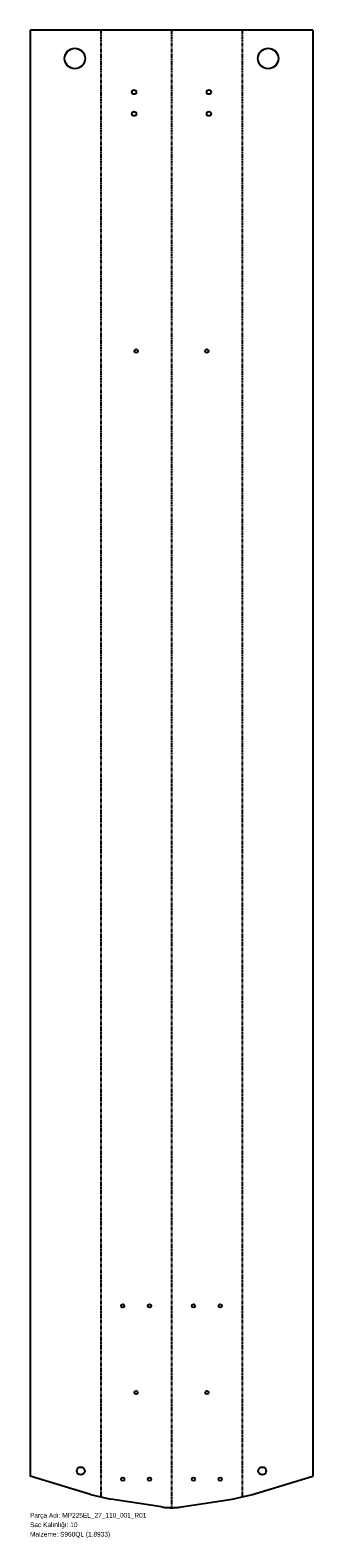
# Model space of a CAD drawing. Header units: millimetres. Extents: x 0 to 717, y -75 to 3754.
import ezdxf

# ---------------------------------------------------------------- set-up
doc = ezdxf.new("R2010")
doc.units = ezdxf.units.MM
for name, pattern in [('SLD-İki-Kısa-Kesik-Çizgili-Uzun-Kesik-Çizgi', [15.748, 8.128, -1.524, 1.524, -1.524, 1.524, -1.524]), ('SLD-Katı', [0]), ('SLD-Sürekli', [0])]:
    doc.linetypes.add(name, pattern=pattern)
doc.layers.add('METIN', color=96, linetype='SLD-Katı')
doc.styles.add('SLDTEXTSTYLE0', font='ARIAL.TTF', dxfattribs={"width": 0.948, "bigfont": 'bigfont'})
doc.styles.add('SLDTEXTSTYLE1', font='ARIAL.TTF', dxfattribs={"width": 0.948})

msp = doc.modelspace()

# ---------------------------------------------------------------- linework, layer by layer
at = {"color": 7, "linetype": 'SLD-Sürekli', "lineweight": 25}
for p, q in [((0.4, 3754.4), (0.4, 81.6)), ((717.3, 3754.4), (0.4, 3754.4)), ((717.3, 3754.4), (717.3, 81.6)), ((153.7, 34.7), (0.4, 81.6)), ((564, 34.7), (717.3, 81.6)), ((153.7, 34.7), (205, 22.8)), ((333.2, 3.2), (205, 22.8)), ((384.5, 3.2), (512.7, 22.8)), ((512.7, 22.8), (564, 34.7))]:
    msp.add_line(p, q, dxfattribs=at)
at = {"color": 7, "linetype": 'SLD-İki-Kısa-Kesik-Çizgili-Uzun-Kesik-Çizgi'}
for p, q in [((179.4, 3754.4), (179.4, 28.8)), ((358.9, 3754.4), (358.9, 1.4)), ((538.4, 3754.4), (538.4, 28.8))]:
    msp.add_line(p, q, dxfattribs=at)
at = {"color": 7, "linetype": 'SLD-Sürekli', "lineweight": 25}
for centre, radius in [((113.7, 3682.4), 26), ((604, 3682.4), 26), ((264.1, 3596.9), 5.5), ((453.6, 3596.9), 5.5), ((264.1, 3541.9), 5.5), ((453.6, 3541.9), 5.5), ((269.1, 2939.4), 4.5), ((448.6, 2939.4), 4.5), ((235.1, 513.8), 4.25), ((303.1, 513.8), 4.25), ((414.6, 513.8), 4.25), ((482.6, 513.8), 4.25), ((269.1, 293.8), 4.25), ((448.6, 293.8), 4.25), ((128.7, 94.7), 10), ((235.1, 73.8), 4.25), ((303.1, 73.8), 4.25), ((414.6, 73.8), 4.25), ((482.6, 73.8), 4.25), ((589, 94.7), 10)]:
    msp.add_circle(centre, radius, dxfattribs=at)
msp.add_open_spline([(333.2, 3.2), (337.6, 2.6), (341.9, 2.2), (348.3, 1.7), (350.5, 1.6), (353.6, 1.5), (354.7, 1.4), (356.3, 1.4), (356.8, 1.4), (357.8, 1.4), (358.3, 1.4), (361, 1.4), (363.1, 1.4), (366.4, 1.6), (367.4, 1.6), (369, 1.7), (369.6, 1.7), (370.4, 1.8), (370.6, 1.8), (371.1, 1.8), (371.2, 1.8), (371.5, 1.8), (371.6, 1.9), (375.8, 2.2), (380.1, 2.6), (384.5, 3.2)], degree=3, knots=[0, 0, 0, 0, 0.25, 0.25, 0.375, 0.375, 0.4375, 0.4375, 0.46875, 0.46875, 0.5, 0.5, 0.625, 0.625, 0.6875, 0.6875, 0.71875, 0.71875, 0.734375, 0.734375, 0.742188, 0.742188, 0.75, 0.75, 1, 1, 1, 1], dxfattribs=at)

# ---------------------------------------------------------------- texts
at = {"layer": 'METIN', "char_height": 12, "attachment_point": 1}
for s, insert, style in [('Sac Kalınlığı: 10', (0, -36), 'SLDTEXTSTYLE0'), ('Parça Adı: MP225EL_27_110_001_R01', (0, -12), 'SLDTEXTSTYLE0'), ('Malzeme: S960QL (1.8933)', (0, -60), 'SLDTEXTSTYLE1')]:
    msp.add_mtext(s, dxfattribs=dict(at, insert=insert, style=style))

doc.saveas('drawing.dxf')
